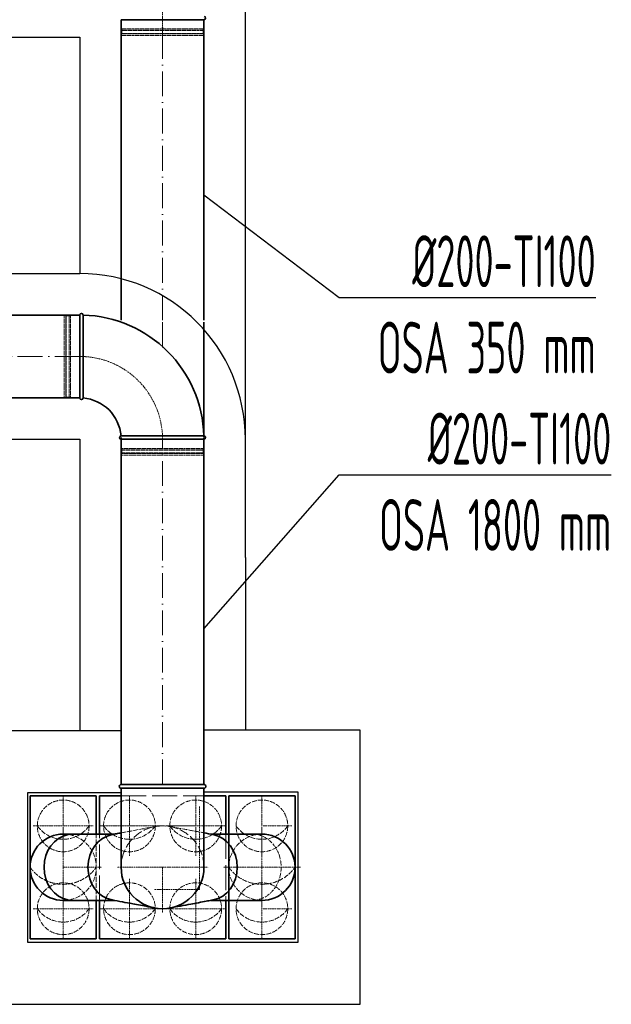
# Model space of a CAD drawing. Header units: millimetres. Extents: x 8221 to 89444, y -105166 to -5578.
# Tile 81 of 118: x 31821 to 33250, y -28945 to -26567. Entities that reach past the tile are written whole.
import ezdxf

# ---------------------------------------------------------------- set-up
doc = ezdxf.new("R2010")
doc.units = ezdxf.units.MM
for name, pattern in [('ACAD_ISO02W100', [15, 12, -3]), ('ACAD_ISO10W100', [18, 12, -3, 0, -3]), ('phl_thick', [0])]:
    doc.linetypes.add(name, pattern=pattern)
for name, color, linetype, lineweight in [('UT_KOTY - DIMENZE', 7, 'Continuous', 5), ('VZT_01 SUP (PŘÍVOD) - OBRYS', 5, 'Continuous', 35), ('VZT_02 SUP (PŘÍVOD) - OSA', 5, 'ACAD_ISO10W100', 5), ('VZT_04 SUP (PŘÍVOD) - SKRYTÉ', 5, 'ACAD_ISO02W100', 5), ('VZT_05 ETA (ODVOD) - OBRYS', 6, 'Continuous', 35), ('VZT_06 ETA (ODVOD) - OSA', 6, 'ACAD_ISO10W100', 5), ('VZT_08 ETA (ODVOD) - SKRYTÉ', 6, 'ACAD_ISO02W100', 5), ('VZT_0B ETA (ODVOD)', 6, 'Continuous', 35), ('VZT_60_KOTY - DIMENZE', 7, 'Continuous', 5)]:
    doc.layers.add(name, color=color, linetype=linetype, lineweight=lineweight)
doc.layers.add('VZT_03 SUP (PŘÍVOD) - NETISK', color=8, linetype='ACAD_ISO02W100', lineweight=5, plot=False)
doc.layers.add('VZT_07 ETA (ODVOD) - NETISK', color=8, linetype='ACAD_ISO02W100', lineweight=5, plot=False)
doc.layers.add('VZT_IZOLACE - TEPELNÁ', color=6, linetype='IZOLACE TEPELNA')
doc.styles.add('EVORA_125', font='isocp.shx', dxfattribs={"width": 0.6, "height": 125})
doc.styles.add('ISOCP 2.5', font='isocp.shx', dxfattribs={"width": 0.6, "height": 2.5})
doc.styles.get("Standard").update_dxf_attribs({"font": 'arial.ttf'})
doc.linetypes.add('IZOLACE TEPELNA', pattern='A,12.7,-1.5,["T",Standard,S=2.54,R=0,X=0,Y=-1.27],-3', length=17.2)

msp = doc.modelspace()

# ---------------------------------------------------------------- linework, layer by layer
for p, q in [((32065.8, -28284.3), (31689.5, -28284.3)), ((32643.4, -28282.9), (32265.8, -28282.9)), ((32643.4, -28944.9), (32643.4, -28282.9)), ((32065.8, -28434.3), (31839.5, -28434.3)), ((31839.5, -28434.3), (31839.5, -28794.9)), ((32493.4, -28432.9), (32265.8, -28432.9)), ((32493.4, -28794.9), (32493.4, -28432.9)), ((31839.5, -28794.9), (32493.4, -28794.9)), ((31689.5, -28944.9), (32643.4, -28944.9))]:
    msp.add_line(p, q)
at = {"layer": 'VZT_01 SUP (PŘÍVOD) - OBRYS'}
for p, q in [((31965.8, -27280.5), (31965.8, -27480.5)), ((31973.8, -27380.6), (31973.8, -27280.5)), ((32165.7, -27572.5), (32265.8, -27572.5)), ((32065.8, -27580.5), (32265.8, -27580.5)), ((32265.8, -28414.1), (32065.8, -28414.1)), ((32065.8, -28423.1), (32065.8, -28614.1)), ((32265.8, -28423.1), (32065.8, -28423.1)), ((32065.8, -28423.1), (32065.8, -28614.1)), ((32265.8, -28423.1), (32065.8, -28423.1)), ((32265.8, -28423.1), (32265.8, -28614.1)), ((32265.8, -28423.1), (32265.8, -28614.1)), ((32005.8, -28441.6), (31845.8, -28441.6)), ((31845.8, -28441.6), (31845.8, -28786.6)), ((32005.8, -28533.9), (32005.8, -28441.6)), ((32325.8, -28514.1), (32325.8, -28441.6)), ((32325.8, -28441.6), (32485.8, -28441.6)), ((32485.8, -28441.6), (32485.8, -28514.1)), ((32325.8, -28714.1), (32325.8, -28514.1)), ((32485.8, -28514.1), (32485.8, -28714.1)), ((32049.3, -28533.9), (31925.8, -28533.9)), ((32405.8, -28533.9), (32282.4, -28533.9)), ((32049.3, -28693.9), (31925.8, -28693.9)), ((32005.8, -28786.6), (32005.8, -28693.9)), ((32405.8, -28693.9), (32282.4, -28693.9)), ((32325.8, -28786.6), (32325.8, -28714.1)), ((32485.8, -28714.1), (32485.8, -28786.6)), ((31845.8, -28786.6), (32005.8, -28786.6)), ((32485.8, -28786.6), (32325.8, -28786.6))]:
    msp.add_line(p, q, dxfattribs=at)
for points in [[(30957.1, -27280.5), (31965.8, -27280.5)], [(30957.1, -27480.5), (31965.8, -27480.5)], [(32065.8, -27576.5), (32065.8, -28414.1)], [(32265.8, -27576.5), (32265.8, -28414.1)]]:
    msp.add_lwpolyline(points, dxfattribs=at)
for centre, radius, start, end in [((31969.8, -27280.5), 4, 0, 180), ((31965.8, -27580.5), 300, 1.5281, 88.4719), ((31969.8, -27480.5), 4, 180, 355.4188), ((31965.8, -27580.5), 100, 4.5812, 85.4188), ((32065.8, -27576.5), 4, 94.5812, 270), ((32265.8, -27576.5), 4, 270, 90), ((32065.8, -28418.6), 4.5, 90, 270), ((32265.8, -28418.6), 4.5, 270, 90), ((31925.8, -28613.9), 80, 90, 270), ((32405.8, -28613.9), 80, 270, 90), ((32165.7, -28614.1), 100, 180, 0)]:
    msp.add_arc(centre, radius, start, end, dxfattribs=at)
for centre in [(31948.7, -28613.9), (32054.8, -28613.9)]:
    msp.add_ellipse(centre, major_axis=(0, 80), ratio=0.866025, start_param=0.159775, end_param=2.981818, dxfattribs=at)
at = {"layer": 'VZT_01 SUP (PŘÍVOD) - OBRYS', "extrusion": (-4.89496e-17, -2.6306e-16, -1)}
msp.add_ellipse((32276.8, -28613.9), major_axis=(0, 80), ratio=0.866025, start_param=0.159775, end_param=2.981818, dxfattribs=at)
at = {"layer": 'VZT_01 SUP (PŘÍVOD) - OBRYS'}
for points, knots in [([(31973.8, -27380.6), (31973.8, -27393.2), (31973.8, -27405.7), (31973.8, -27429.6), (31973.8, -27440.7), (31973.8, -27459.5), (31973.8, -27467.1), (31973.8, -27477.6), (31973.8, -27480.5), (31973.8, -27480.8), (31973.8, -27480.8), (31973.8, -27480.8)], [157.533456, 157.533456, 157.533456, 157.533456, 195.393508, 195.393508, 234.551342, 234.551342, 273.721472, 273.721472, 312.806301, 312.806301, 315.294186, 315.294186, 315.294186, 315.294186]), ([(32065.5, -27572.5), (32065.5, -27572.5), (32067.7, -27572.5), (32076.7, -27572.5), (32083.6, -27572.5), (32101.4, -27572.5), (32112.1, -27572.5), (32135.8, -27572.5), (32148.6, -27572.5), (32163, -27572.5), (32164.4, -27572.5), (32165.7, -27572.5)], [315.294186, 315.294186, 315.294186, 315.294186, 351.735982, 351.735982, 390.710875, 390.710875, 429.832624, 429.832624, 468.991563, 468.991563, 473.053633, 473.053633, 473.053633, 473.053633]), ([(32043.8, -28535), (32045.2, -28534.7), (32046.6, -28534.4), (32052.1, -28533.4), (32056.2, -28532.7), (32062.2, -28531.5), (32064, -28531.2), (32065.8, -28530.9)], [0, 0, 0, 0, 10, 10, 40, 40, 53.321196, 53.321196, 53.321196, 53.321196]), ([(32147.5, -28712.2), (32146.1, -28712), (32144.7, -28711.7), (32139.2, -28710.7), (32135.1, -28709.9), (32118.5, -28706.8), (32106.1, -28704.5), (32077, -28699.1), (32060.4, -28696), (32043.8, -28692.9)], [0, 0, 0, 0, 10, 10, 40, 40, 130.000003, 130.000003, 250.589306, 250.589306, 250.589306, 250.589306]), ([(32287.9, -28692.9), (32286.5, -28693.2), (32285.1, -28693.4), (32279.6, -28694.5), (32275.5, -28695.2), (32258.9, -28698.3), (32246.5, -28700.6), (32217.5, -28706), (32200.8, -28709.1), (32184.2, -28712.2)], [0, 0, 0, 0, 10, 10, 40, 40, 130.000005, 130.000005, 250.589308, 250.589308, 250.589308, 250.589308])]:
    msp.add_open_spline(points, degree=3, knots=knots, dxfattribs=at)
msp.add_open_spline([(32265.8, -28530.9), (32273.2, -28532.2), (32280.5, -28533.6), (32287.9, -28535)], degree=3, dxfattribs=at)
at = {"layer": 'VZT_02 SUP (PŘÍVOD) - OSA', "ltscale": 0.3}
for p, q in [((31925.8, -28441.6), (31925.8, -28514.1)), ((31925.8, -28441.6), (31925.8, -28514.1)), ((32405.8, -28441.6), (32405.8, -28514.1)), ((32405.8, -28441.6), (32405.8, -28514.1)), ((32255.2, -28467.6), (32255.2, -28667.6)), ((31853.3, -28514.1), (31925.8, -28514.1)), ((31853.3, -28514.1), (31925.8, -28514.1)), ((31853.3, -28514.1), (31925.8, -28514.1)), ((31925.8, -28514.1), (31998.3, -28514.1)), ((31925.8, -28586.6), (31925.8, -28514.1)), ((31925.8, -28586.6), (31925.8, -28514.1)), ((31925.8, -28586.6), (31925.8, -28514.1)), ((31925.8, -28514.1), (31998.3, -28514.1)), ((31925.8, -28521.1), (31925.8, -28613.9)), ((32478.3, -28514.1), (32405.8, -28514.1)), ((32405.8, -28586.6), (32405.8, -28514.1)), ((32405.8, -28586.6), (32405.8, -28514.1)), ((32405.8, -28586.6), (32405.8, -28514.1)), ((32478.3, -28514.1), (32405.8, -28514.1)), ((32405.8, -28521.1), (32405.8, -28613.9)), ((31925.8, -28613.9), (32018.6, -28613.9)), ((31925.8, -28706.7), (31925.8, -28613.9)), ((32165.8, -28614.1), (32055.8, -28614.1)), ((32165.8, -28614.1), (32275.8, -28614.1)), ((32165.8, -28614.1), (32165.8, -28724.1)), ((32165.8, -28614.1), (32275.8, -28614.1)), ((32165.8, -28614.1), (32165.8, -28724.1)), ((32405.8, -28613.9), (32313, -28613.9)), ((32498.6, -28613.9), (32405.8, -28613.9)), ((32405.8, -28706.7), (32405.8, -28613.9)), ((31925.8, -28641.6), (31925.8, -28714.1)), ((31925.8, -28641.6), (31925.8, -28714.1)), ((32405.8, -28641.6), (32405.8, -28714.1)), ((32255.2, -28667.6), (32145.2, -28667.6)), ((31853.3, -28714.1), (31925.8, -28714.1)), ((31853.3, -28714.1), (31925.8, -28714.1)), ((31925.8, -28714.1), (31998.3, -28714.1)), ((31925.8, -28786.6), (31925.8, -28714.1)), ((31925.8, -28786.6), (31925.8, -28714.1)), ((31925.8, -28714.1), (31998.3, -28714.1)), ((32478.3, -28714.1), (32405.8, -28714.1)), ((32405.8, -28786.6), (32405.8, -28714.1))]:
    msp.add_line(p, q, dxfattribs=at)
at = {"layer": 'VZT_02 SUP (PŘÍVOD) - OSA', "ltscale": 5}
for points in [[(31965.8, -27380.5), (30957.1, -27380.5)], [(32165.8, -28414.1), (32165.8, -27576.5)]]:
    msp.add_lwpolyline(points, dxfattribs=at)
at = {"layer": 'VZT_02 SUP (PŘÍVOD) - OSA', "ltscale": 0.3}
msp.add_lwpolyline([(32165.8, -27580.5), (32165.8, -27580.5, 0.414214), (31965.8, -27380.5), (31965.8, -27380.5)], format="xyb", dxfattribs=at)
at = {"layer": 'VZT_03 SUP (PŘÍVOD) - NETISK', "ltscale": 0.4}
for p, q in [((31927.8, -27479.5), (31927.8, -27281.5)), ((31927.8, -27281.5), (31931.8, -27281.5)), ((31931.8, -27479.5), (31931.8, -27281.5)), ((31931.8, -27282.5), (31932.3, -27282.5)), ((31932.3, -27480.5), (31932.3, -27280.5)), ((31932.3, -27280.5), (31932.8, -27280.5)), ((31932.8, -27480.5), (31932.8, -27280.5)), ((31932.8, -27282.5), (31939.8, -27282.5)), ((31939.8, -27480.5), (31939.8, -27280.5)), ((31939.8, -27280.5), (31940.3, -27280.5)), ((31940.3, -27480.5), (31940.3, -27280.5)), ((31940.3, -27282.5), (31943.8, -27282.5)), ((31943.8, -27479.5), (31943.8, -27281.5)), ((31943.8, -27281.5), (31965.8, -27281.5)), ((31927.8, -27479.5), (31931.8, -27479.5)), ((31931.8, -27478.5), (31932.3, -27478.5)), ((31932.3, -27480.5), (31932.8, -27480.5)), ((31932.8, -27478.5), (31939.8, -27478.5)), ((31939.8, -27480.5), (31940.3, -27480.5)), ((31940.3, -27478.5), (31943.8, -27478.5)), ((31943.8, -27479.5), (31965.8, -27479.5)), ((32066.8, -27580.5), (32066.8, -27602.5)), ((32066.8, -27602.5), (32264.8, -27602.5)), ((32067.8, -27602.5), (32067.8, -27606)), ((32263.8, -27602.5), (32263.8, -27606)), ((32264.8, -27580.5), (32264.8, -27602.5)), ((32065.8, -27606), (32265.8, -27606)), ((32065.8, -27606), (32065.8, -27606.5)), ((32065.8, -27606.5), (32265.8, -27606.5)), ((32065.8, -27613.5), (32265.8, -27613.5)), ((32065.8, -27613.5), (32065.8, -27614)), ((32065.8, -27614), (32265.8, -27614)), ((32066.8, -27614.5), (32264.8, -27614.5)), ((32066.8, -27614.5), (32066.8, -27618.5)), ((32066.8, -27618.5), (32264.8, -27618.5)), ((32067.8, -27606.5), (32067.8, -27613.5)), ((32067.8, -27614), (32067.8, -27614.5)), ((32263.8, -27606.5), (32263.8, -27613.5)), ((32263.8, -27614), (32263.8, -27614.5)), ((32264.8, -27614.5), (32264.8, -27618.5)), ((32265.8, -27606), (32265.8, -27606.5)), ((32265.8, -27613.5), (32265.8, -27614))]:
    msp.add_line(p, q, dxfattribs=at)
at = {"layer": 'VZT_04 SUP (PŘÍVOD) - SKRYTÉ'}
msp.add_line((32005.8, -28693.9), (32005.8, -28533.9), dxfattribs=at)
for centre in [(31925.8, -28514.1), (32405.8, -28514.1), (31925.8, -28714.1), (32405.8, -28714.1)]:
    msp.add_circle(centre, 62.5, dxfattribs=at)
for centre, radius, start, end in [((31925.8, -28469.6), 76.7, 215.4307, 324.5693), ((32405.8, -28469.6), 76.7, 215.4307, 324.5693), ((31925.8, -28613.9), 80, 270, 90), ((32405.8, -28613.9), 80, 90, 270), ((31925.8, -28557), 98.2, 215.4307, 324.5693), ((32405.8, -28557), 98.2, 215.4307, 324.5693), ((31925.8, -28669.6), 76.7, 215.4307, 324.5693), ((32405.8, -28669.6), 76.7, 215.4307, 324.5693)]:
    msp.add_arc(centre, radius, start, end, dxfattribs=at)
at = {"layer": 'VZT_04 SUP (PŘÍVOD) - SKRYTÉ', "ltscale": 2}
msp.add_arc((32165.7, -28614.1), 100, 0, 180, dxfattribs=at)
at = {"layer": 'VZT_04 SUP (PŘÍVOD) - SKRYTÉ', "extrusion": (-4.89496e-17, -2.6306e-16, -1)}
msp.add_ellipse((32383, -28613.9), major_axis=(0, 80), ratio=0.866025, start_param=0.159775, end_param=2.981818, dxfattribs=at)
at = {"layer": 'VZT_04 SUP (PŘÍVOD) - SKRYTÉ'}
for points, knots in [([(32065.8, -28530.9), (32076.4, -28528.9), (32087, -28526.9), (32114.2, -28521.8), (32130.8, -28518.7), (32147.5, -28515.6)], [53.321196, 53.321196, 53.321196, 53.321196, 130.000005, 130.000005, 250.589308, 250.589308, 250.589308, 250.589308]), ([(32184.2, -28515.6), (32185.6, -28515.9), (32186.9, -28516.2), (32192.5, -28517.2), (32196.6, -28518), (32213.2, -28521), (32225.6, -28523.4), (32247.3, -28527.4), (32256.6, -28529.1), (32265.8, -28530.9)], [0, 0, 0, 0, 10, 10, 40, 40, 130.000003, 130.000003, 197.268038, 197.268038, 197.268038, 197.268038])]:
    msp.add_open_spline(points, degree=3, knots=knots, dxfattribs=at)
at = {"layer": 'VZT_05 ETA (ODVOD) - OBRYS'}
msp.add_line((32265.8, -26567.4), (32065.8, -26567.4), dxfattribs=at)
for points in [[(32065.8, -26567.4), (32065.8, -27292.7)], [(32265.8, -26567.4), (32265.8, -27292.7)]]:
    msp.add_lwpolyline(points, dxfattribs=at)
msp.add_arc((32265.8, -26563.4), 4, 269.9993, 85.4181, dxfattribs=at)
at = {"layer": 'VZT_06 ETA (ODVOD) - OSA', "ltscale": 0.3}
for p, q in [((32085.8, -28441.6), (32085.8, -28514.1)), ((32085.8, -28441.6), (32085.8, -28514.1)), ((32245.8, -28441.6), (32245.8, -28514.1)), ((32245.8, -28441.6), (32245.8, -28514.1)), ((32013.3, -28514.1), (32085.8, -28514.1)), ((32013.3, -28514.1), (32085.8, -28514.1)), ((32018.9, -28514.1), (32091.4, -28514.1)), ((32018.9, -28514.1), (32091.4, -28514.1)), ((32085.8, -28586.6), (32085.8, -28514.1)), ((32085.8, -28586.6), (32085.8, -28514.1)), ((32085.8, -28586.6), (32085.8, -28514.1)), ((32085.8, -28514.1), (32158.3, -28514.1)), ((32091.4, -28514.1), (32163.9, -28514.1)), ((32091.4, -28514.1), (32163.9, -28514.1)), ((32245.8, -28514.1), (32173.3, -28514.1)), ((32173.3, -28514.1), (32245.8, -28514.1)), ((32245.8, -28514.1), (32173.3, -28514.1)), ((32245.8, -28514.1), (32173.3, -28514.1)), ((32245.8, -28514.1), (32173.3, -28514.1)), ((32173.3, -28514.1), (32245.8, -28514.1)), ((32245.8, -28514.1), (32173.3, -28514.1)), ((32245.8, -28514.1), (32173.3, -28514.1)), ((32245.8, -28514.1), (32173.3, -28514.1)), ((32245.8, -28586.6), (32245.8, -28514.1)), ((32245.8, -28586.6), (32245.8, -28514.1)), ((32318.3, -28514.1), (32245.8, -28514.1)), ((32245.8, -28586.6), (32245.8, -28514.1)), ((32245.8, -28586.6), (32245.8, -28514.1)), ((32318.3, -28514.1), (32245.8, -28514.1)), ((32245.8, -28586.6), (32245.8, -28514.1)), ((32085.8, -28641.6), (32085.8, -28714.1)), ((32085.8, -28641.6), (32085.8, -28714.1)), ((32245.8, -28641.6), (32245.8, -28714.1)), ((32013.3, -28714.1), (32085.8, -28714.1)), ((32013.3, -28714.1), (32085.8, -28714.1)), ((32085.8, -28714.1), (32158.3, -28714.1)), ((32085.8, -28786.6), (32085.8, -28714.1)), ((32085.8, -28786.6), (32085.8, -28714.1)), ((32085.8, -28714.1), (32158.3, -28714.1)), ((32173.3, -28714.1), (32245.8, -28714.1)), ((32245.8, -28714.1), (32318.3, -28714.1)), ((32245.8, -28786.6), (32245.8, -28714.1))]:
    msp.add_line(p, q, dxfattribs=at)
msp.add_lwpolyline([(32165.8, -26409.4), (32165.8, -26609.4)], dxfattribs=at)
at = {"layer": 'VZT_06 ETA (ODVOD) - OSA', "ltscale": 5}
msp.add_lwpolyline([(32165.8, -27292.7), (32165.8, -26567.4)], dxfattribs=at)
at = {"layer": 'VZT_07 ETA (ODVOD) - NETISK', "ltscale": 0.4}
for p, q in [((32066.8, -26567.4), (32066.8, -26589.4)), ((32264.8, -26567.4), (32264.8, -26589.4)), ((32265.8, -26592.9), (32065.8, -26592.9)), ((32065.8, -26592.9), (32065.8, -26593.4)), ((32265.8, -26593.4), (32065.8, -26593.4)), ((32265.8, -26600.4), (32065.8, -26600.4)), ((32065.8, -26600.4), (32065.8, -26600.9)), ((32265.8, -26600.9), (32065.8, -26600.9)), ((32264.8, -26589.4), (32066.8, -26589.4)), ((32264.8, -26601.4), (32066.8, -26601.4)), ((32066.8, -26601.4), (32066.8, -26605.4)), ((32067.8, -26589.4), (32067.8, -26592.9)), ((32067.8, -26593.4), (32067.8, -26600.4)), ((32067.8, -26600.9), (32067.8, -26601.4)), ((32263.8, -26589.4), (32263.8, -26592.9)), ((32263.8, -26593.4), (32263.8, -26600.4)), ((32263.8, -26600.9), (32263.8, -26601.4)), ((32264.8, -26601.4), (32264.8, -26605.4)), ((32265.8, -26592.9), (32265.8, -26593.4)), ((32265.8, -26600.4), (32265.8, -26600.9)), ((32264.8, -26605.4), (32066.8, -26605.4))]:
    msp.add_line(p, q, dxfattribs=at)
at = {"layer": 'VZT_08 ETA (ODVOD) - SKRYTÉ', "ltscale": 5}
for p, q in [((32065.8, -28441.6), (32265.8, -28441.6)), ((32013.3, -28693.9), (32013.3, -28533.9)), ((32318.3, -28533.9), (32318.3, -28693.9))]:
    msp.add_line(p, q, dxfattribs=at)
at = {"layer": 'VZT_08 ETA (ODVOD) - SKRYTÉ'}
for centre in [(32085.8, -28514.1), (32245.8, -28514.1), (32085.8, -28714.1), (32085.8, -28714.1), (32245.8, -28714.1), (32245.8, -28714.1)]:
    msp.add_circle(centre, 62.5, dxfattribs=at)
for centre in [(32085.8, -28469.6), (32245.8, -28469.6), (32085.8, -28669.6), (32245.8, -28669.6)]:
    msp.add_arc(centre, 76.7, 215.4307, 324.5693, dxfattribs=at)
at = {"layer": 'VZT_0B ETA (ODVOD)', "lineweight": 13}
msp.add_line((32165.7, -27297.7), (32165.7, -27358.8), dxfattribs=at)
at = {"layer": 'VZT_0B ETA (ODVOD)'}
for p, q in [((32265.7, -27297.7), (32265.8, -27574.5)), ((32013.3, -28533.9), (32013.3, -28441.6)), ((32013.3, -28441.6), (32065.8, -28441.6)), ((32265.8, -28441.6), (32318.3, -28441.6)), ((32318.3, -28441.6), (32318.3, -28533.9)), ((32013.3, -28786.6), (32013.3, -28693.9)), ((32318.3, -28693.9), (32318.3, -28786.6)), ((32318.3, -28786.6), (32013.3, -28786.6))]:
    msp.add_line(p, q, dxfattribs=at)
at = {"layer": 'VZT_60_KOTY - DIMENZE', "linetype": 'ByBlock', "lineweight": -2}
for p, q in [((32592, -27238.2), (32642, -27238.2)), ((32592.1, -27666.5), (32642.1, -27666.5))]:
    msp.add_line(p, q, dxfattribs=at)
for points in [[(32265.8, -26990.6), (32592, -27238.2)], [(32642, -27238.2), (33212.2, -27238.2)], [(32265.8, -28038.6), (32592.1, -27666.5)], [(32642.1, -27666.5), (33249.8, -27666.5)]]:
    msp.add_lwpolyline(points, dxfattribs=at)
at = {"layer": 'VZT_IZOLACE - TEPELNÁ', "ltscale": 0.5}
for p, q in [((32365.8, -27866.3), (32365.8, -26409.4)), ((30748.4, -26609.4), (31965.8, -26609.4)), ((31965.8, -26609.4), (31965.8, -27180.5)), ((31191, -27180.5), (31965.8, -27180.5)), ((31191, -27580.5), (31965.8, -27580.5)), ((31965.8, -27580.5), (31965.8, -28284.3)), ((32365.8, -27866.3), (32365.8, -28282.9))]:
    msp.add_line(p, q, dxfattribs=at)
msp.add_arc((31965.8, -27580.5), 400, 0, 90, dxfattribs=at)

# ---------------------------------------------------------------- texts
at = {"layer": 'UT_KOTY - DIMENZE', "insert": (31440.2, -28677.7), "char_height": 125, "attachment_point": 5, "style": 'ISOCP 2.5'}
msp.add_mtext('min 500 mm', dxfattribs=at)
at = {"layer": 'VZT_60_KOTY - DIMENZE', "linetype": 'phl_thick', "char_height": 125, "attachment_point": 3, "style": 'EVORA_125'}
for s, insert in [('%%C200-TI100\\POSA 350\\~mm', (33212.2, -27088.2)), ('%%C200-TI100\\POSA 1800\\~mm', (33249.8, -27516.5))]:
    msp.add_mtext(s, dxfattribs=dict(at, insert=insert))

doc.saveas('drawing.dxf')
